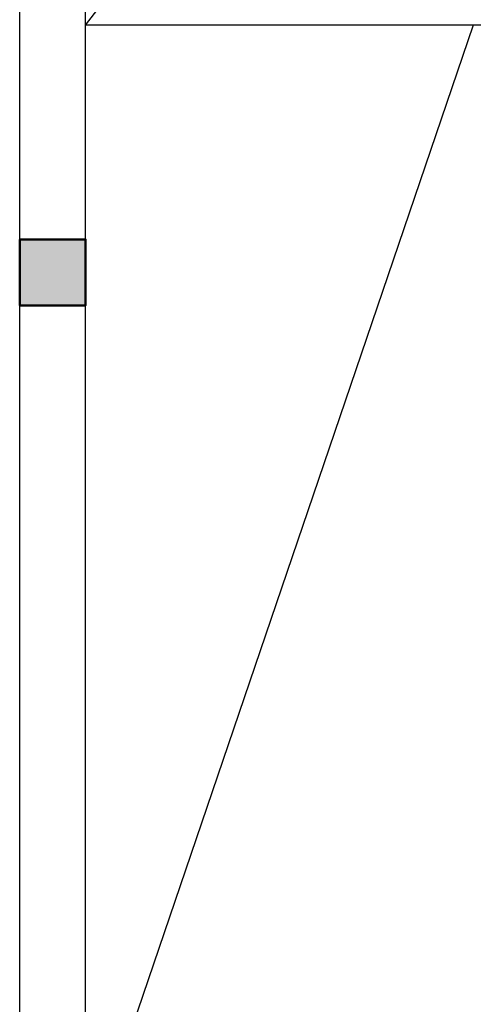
# Model space of a CAD drawing. Header units: millimetres. Extents: x 151654 to 877351, y 70322 to 154322.
# Tile 141 of 176: x 383852 to 386602, y 93218 to 99187. Entities that reach past the tile are written whole.
import ezdxf

# ---------------------------------------------------------------- set-up
doc = ezdxf.new("R2010")
doc.units = ezdxf.units.MM
doc.layers.add('kolonn', color=7, linetype='Continuous')

# ---------------------------------------------------------------- blocks, each defined once
blk = doc.blocks.new('ghsdd')
at = {"ltscale": 50, "true_color": 0x757575}
h = blk.add_hatch(color=8, dxfattribs=at)
h.paths.add_polyline_path([(0, 200), (-200, 200), (-200, 0), (0, 0)])
h.paths.add_polyline_path([(200, 0), (200, 200), (0, 200), (0, 0)])
h.paths.add_polyline_path([(0, 0), (-200, 0), (-200, -200), (0, -200)])
h.paths.add_polyline_path([(0, 0), (0, -200), (200, -200), (200, 0)])
at = {"lineweight": 50, "ltscale": 50}
blk.add_lwpolyline([(200, 200), (200, -200), (-200, -200), (-200, 200), (200, 200)], dxfattribs=at)

msp = doc.modelspace()

# ---------------------------------------------------------------- linework, layer by layer
for p, q in [((384251.5, 99154.5), (390151.5, 106854.5)), ((386601.5, 99154.5), (384251.5, 92254.5)), ((387051.5, 99154.5), (384251.5, 99154.5))]:
    msp.add_line(p, q)
at = {"lineweight": 30}
for p, q in [((384251.5, 92254.5), (384251.5, 102204.5)), ((383851.5, 92654.5), (383851.5, 100454.5))]:
    msp.add_line(p, q, dxfattribs=at)

# ---------------------------------------------------------------- block references
at = {"layer": 'kolonn', "xscale": -1}
msp.add_blockref('ghsdd', (384051.5, 97654.5), dxfattribs=at)

doc.saveas('drawing.dxf')
